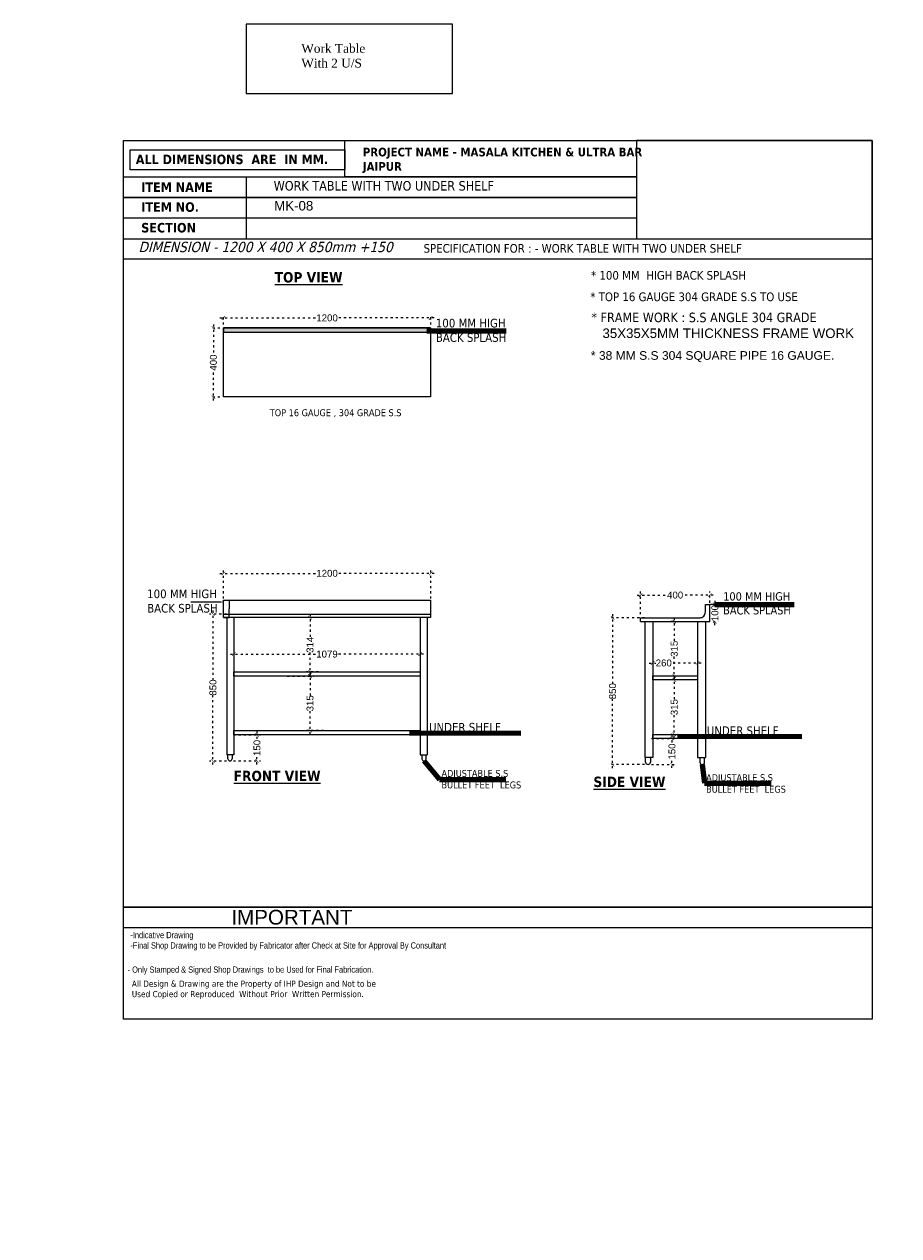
# Model space of a CAD drawing. Header units: millimetres. Extents: x 508219 to 745096, y 311341 to 352167.
# Tile 25 of 47: x 540200 to 545261, y 334196 to 341204. Entities that reach past the tile are written whole.
import ezdxf

# ---------------------------------------------------------------- set-up
doc = ezdxf.new("R2010")
doc.units = ezdxf.units.MM
doc.header["$PDMODE"] = 34
doc.linetypes.add('ACAD_ISO03W100', pattern=[30, 12, -18])
doc.layers.get('0').update_dxf_attribs({"color": 252})
doc.layers.add('A-Text', color=132, linetype='Continuous')
doc.layers.add('EQUIPMENT', color=103, linetype='Continuous')
doc.layers.add('Equipment Name', color=7, linetype='Continuous', lineweight=0)
doc.styles.add('arr-1', font='arial.ttf')
doc.styles.add('ro', font='romans.shx')
doc.styles.get("Standard").update_dxf_attribs({"font": 'arial.ttf'})
doc.styles.add('style1', font='txt.shx')
doc.styles.add('style12', font='BOOKOSI.TTF')
doc.dimstyles.new('DMI (AB)', dxfattribs={"dimtxt": 60, "dimasz": 40, "dimexe": 12, "dimexo": 25, "dimgap": 1, "dimtad": 0, "dimdec": 0, "dimtxsty": 'ro', "dimblk": 'OPEN30', "dimcen": 1, "dimadec": 0, "dimazin": 0, "dimtfac": 1, "dimtdec": 0, "dimtmove": 0, "dimatfit": 3, "dimldrblk": 'OPEN30', "dimfxl": 0, "dimlwd": 15, "dimlwe": 15, "dimarcsym": 0})
doc.dimstyles.new('ISO-25', dxfattribs={"dimtxt": 40, "dimasz": 20, "dimexe": 20, "dimexo": 20, "dimtad": 0, "dimdec": 0, "dimdsep": 46, "dimtxsty": 'Standard', "dimblk": 'ARCHTICK', "dimcen": 2.5, "dimdle": 20, "dimadec": 0, "dimazin": 0, "dimtfac": 1, "dimtdec": 0, "dimtmove": 0, "dimatfit": 3, "dimfxl": 0, "dimlwd": 5, "dimlwe": 5, "dimarcsym": 0})
doc.dimstyles.get("Standard").update_dxf_attribs({"dimtxt": 0.18, "dimasz": 0.18, "dimexe": 0.18, "dimexo": 0.0625, "dimgap": 0.09, "dimtad": 0, "dimtih": 1, "dimtoh": 1, "dimdec": 4, "dimzin": 0, "dimdsep": 46, "dimtxsty": 'Standard', "dimcen": 0.09, "dimadec": 0, "dimazin": 0, "dimtfac": 1, "dimtdec": 4, "dimtofl": 0, "dimtmove": 0, "dimatfit": 3, "dimfxl": 0, "dimtolj": 1, "dimtzin": 0, "dimarcsym": 0})

# ---------------------------------------------------------------- blocks, each defined once
blk = doc.blocks.new('_ArchTick')
at = {"color": 0, "linetype": 'ByBlock', "const_width": 0.15}
blk.add_lwpolyline([(-0.5, -0.5), (0.5, 0.5)], dxfattribs=at)
blk = doc.blocks.new('*D291')
at = {"color": 0, "linetype": 'ACAD_ISO03W100', "lineweight": 5, "transparency": 16777216}
for p, q in [((541332.9, 339446.6), (541274.8, 339446.6)), ((541294.8, 339466.6), (541294.8, 339292.2)), ((541294.8, 339026.6), (541294.8, 339201.1)), ((541332.9, 339046.6), (541274.8, 339046.6))]:
    blk.add_line(p, q, dxfattribs=at)
at = {"layer": 'DEFPOINTS', "color": 0, "transparency": 16777216}
for p in [(541352.9, 339446.6), (541294.8, 339046.6), (541352.9, 339046.6)]:
    blk.add_point(p, dxfattribs=at)
at = {"color": 0, "lineweight": 5, "transparency": 16777216, "xscale": 20, "yscale": 20, "zscale": 20}
for p, rotation in [((541294.8, 339446.6), 90), ((541294.8, 339046.6), 270)]:
    blk.add_blockref('_ArchTick', p, dxfattribs=dict(at, rotation=rotation))
at = {"color": 0, "transparency": 16777216, "insert": (541294.8, 339246.6), "char_height": 40, "attachment_point": 5, "rotation": 90}
blk.add_mtext('400', dxfattribs=at)
blk = doc.blocks.new('_Open30')
at = {"color": 0, "linetype": 'ByBlock', "lineweight": -2}
for p, q in [((-1, 0.27), (0, 0)), ((0, 0), (-1, -0.27)), ((0, 0), (-1, 0))]:
    blk.add_line(p, q, dxfattribs=at)
blk = doc.blocks.new('*D297')
at = {"color": 0, "linetype": 'ACAD_ISO03W100', "lineweight": 5, "transparency": 16777216}
for p, q in [((541352.9, 339466.6), (541352.9, 339524.8)), ((542552.6, 339466.6), (542552.6, 339524.8)), ((541332.9, 339504.8), (541894.3, 339504.8)), ((542572.6, 339504.8), (542011.1, 339504.8))]:
    blk.add_line(p, q, dxfattribs=at)
at = {"layer": 'DEFPOINTS', "color": 0, "transparency": 16777216}
for p in [(541352.9, 339504.8), (541352.9, 339446.6), (542552.6, 339446.6)]:
    blk.add_point(p, dxfattribs=at)
at = {"color": 0, "lineweight": 5, "transparency": 16777216, "xscale": 20, "yscale": 20, "zscale": 20, "rotation": 180}
blk.add_blockref('_ArchTick', (541352.9, 339504.8), dxfattribs=at)
at = {"color": 0, "lineweight": 5, "transparency": 16777216, "xscale": 20, "yscale": 20, "zscale": 20}
blk.add_blockref('_ArchTick', (542552.6, 339504.8), dxfattribs=at)
at = {"color": 0, "transparency": 16777216, "insert": (541952.7, 339504.8), "char_height": 40, "attachment_point": 5}
blk.add_mtext('1200', dxfattribs=at)
blk = doc.blocks.new('*D298')
at = {"color": 0, "linetype": 'ACAD_ISO03W100', "lineweight": 5, "transparency": 16777216}
for p, q in [((541370.9, 337791.9), (541272.4, 337791.9)), ((541292.4, 337811.9), (541292.4, 337411.7)), ((541292.4, 336921.9), (541292.4, 337322.1)), ((541370.9, 336941.9), (541272.4, 336941.9))]:
    blk.add_line(p, q, dxfattribs=at)
at = {"layer": 'DEFPOINTS', "color": 0, "transparency": 16777216}
for p in [(541292.4, 337791.9), (541390.9, 337791.9), (541390.9, 336941.9)]:
    blk.add_point(p, dxfattribs=at)
at = {"color": 0, "lineweight": 5, "transparency": 16777216, "xscale": 20, "yscale": 20, "zscale": 20}
for p, rotation in [((541292.4, 337791.9), 90), ((541292.4, 336941.9), 270)]:
    blk.add_blockref('_ArchTick', p, dxfattribs=dict(at, rotation=rotation))
at = {"color": 0, "transparency": 16777216, "insert": (541292.4, 337366.9), "char_height": 40, "attachment_point": 5, "rotation": 90}
blk.add_mtext('850', dxfattribs=at)
blk = doc.blocks.new('*D299')
at = {"color": 0, "lineweight": -2, "transparency": 16777216}
for p, q in [((541353, 337871.8), (541385.5, 337871.8)), ((541385.3, 337871.7), (541385.3, 337822)), ((541353, 337771.9), (541385.5, 337771.9)), ((541385.3, 337772.1), (541385.3, 337821.7))]:
    blk.add_line(p, q, dxfattribs=at)
at = {"color": 0, "transparency": 16777216}
for points in [[(541385.3, 337871.7), (541385.3, 337871.7), (541385.3, 337871.8)], [(541385.3, 337772.1), (541385.3, 337772.1), (541385.3, 337771.9)]]:
    blk.add_solid(points, dxfattribs=at)
at = {"layer": 'DEFPOINTS', "color": 0, "transparency": 16777216}
for p in [(541352.9, 337871.8), (541352.9, 337771.9), (541385.3, 337771.9)]:
    blk.add_point(p, dxfattribs=at)
at = {"color": 0, "transparency": 16777216, "insert": (541385.3, 337821.9), "char_height": 0.18, "attachment_point": 5}
blk.add_mtext('\\A1;99.9559', dxfattribs=at)
blk = doc.blocks.new('*D292')
at = {"color": 0, "linetype": 'ACAD_ISO03W100', "lineweight": 5, "transparency": 16777216}
for p, q in [((541352.9, 337791.9), (541352.9, 338047.6)), ((542552.6, 337791.9), (542552.6, 338047.6)), ((541332.9, 338027.6), (541894.3, 338027.6)), ((542572.6, 338027.6), (542011.1, 338027.6))]:
    blk.add_line(p, q, dxfattribs=at)
at = {"layer": 'DEFPOINTS', "color": 0, "transparency": 16777216}
for p in [(541352.9, 338027.6), (541352.9, 337771.9), (542552.6, 337771.9)]:
    blk.add_point(p, dxfattribs=at)
at = {"color": 0, "lineweight": 5, "transparency": 16777216, "xscale": 20, "yscale": 20, "zscale": 20, "rotation": 180}
blk.add_blockref('_ArchTick', (541352.9, 338027.6), dxfattribs=at)
at = {"color": 0, "lineweight": 5, "transparency": 16777216, "xscale": 20, "yscale": 20, "zscale": 20}
blk.add_blockref('_ArchTick', (542552.6, 338027.6), dxfattribs=at)
at = {"color": 0, "transparency": 16777216, "insert": (541952.7, 338027.6), "char_height": 40, "attachment_point": 5}
blk.add_mtext('1200', dxfattribs=at)
blk = doc.blocks.new('*D300')
at = {"color": 0, "linetype": 'ACAD_ISO03W100', "lineweight": 5, "transparency": 16777216}
for p, q in [((543790.1, 337770.7), (543585.1, 337770.7)), ((543605.1, 337790.7), (543605.1, 337390.7)), ((543605.1, 336901.1), (543605.1, 337301.1)), ((543790.1, 336921.1), (543585.1, 336921.1))]:
    blk.add_line(p, q, dxfattribs=at)
at = {"layer": 'DEFPOINTS', "color": 0, "transparency": 16777216}
for p in [(543605.1, 337770.7), (543810.1, 337770.7), (543810.1, 336921.1)]:
    blk.add_point(p, dxfattribs=at)
at = {"color": 0, "lineweight": 5, "transparency": 16777216, "xscale": 20, "yscale": 20, "zscale": 20}
for p, rotation in [((543605.1, 337770.7), 90), ((543605.1, 336921.1), 270)]:
    blk.add_blockref('_ArchTick', p, dxfattribs=dict(at, rotation=rotation))
at = {"color": 0, "transparency": 16777216, "insert": (543605.1, 337345.9), "char_height": 40, "attachment_point": 5, "rotation": 90}
blk.add_mtext('850', dxfattribs=at)
blk = doc.blocks.new('*D293')
at = {"color": 0, "linetype": 'ACAD_ISO03W100', "lineweight": 5, "transparency": 16777216}
for p, q in [((543747, 337901.7), (543921.5, 337901.7)), ((543767, 337790.7), (543767, 337921.7)), ((544187, 337901.7), (544012.6, 337901.7)), ((544167, 337767.6), (544167, 337921.7))]:
    blk.add_line(p, q, dxfattribs=at)
at = {"layer": 'DEFPOINTS', "color": 0, "transparency": 16777216}
for p in [(543767, 337901.7), (543767, 337770.7), (544167, 337747.6)]:
    blk.add_point(p, dxfattribs=at)
at = {"color": 0, "lineweight": 5, "transparency": 16777216, "xscale": 20, "yscale": 20, "zscale": 20, "rotation": 180}
blk.add_blockref('_ArchTick', (543767, 337901.7), dxfattribs=at)
at = {"color": 0, "lineweight": 5, "transparency": 16777216, "xscale": 20, "yscale": 20, "zscale": 20}
blk.add_blockref('_ArchTick', (544167, 337901.7), dxfattribs=at)
at = {"color": 0, "transparency": 16777216, "insert": (543967, 337901.7), "char_height": 40, "attachment_point": 5}
blk.add_mtext('400', dxfattribs=at)
blk = doc.blocks.new('*D294')
at = {"color": 0, "linetype": 'ACAD_ISO03W100', "lineweight": 5, "transparency": 16777216}
for p, q in [((544187, 337848), (544217.1, 337848)), ((544197.1, 337868), (544197.1, 337840.7)), ((544187, 337747.6), (544217.1, 337747.6)), ((544197.1, 337727.6), (544197.1, 337755))]:
    blk.add_line(p, q, dxfattribs=at)
at = {"layer": 'DEFPOINTS', "color": 0, "transparency": 16777216}
for p in [(544167, 337848), (544197.1, 337848), (544167, 337747.6)]:
    blk.add_point(p, dxfattribs=at)
at = {"color": 0, "lineweight": 5, "transparency": 16777216, "xscale": 20, "yscale": 20, "zscale": 20}
for p, rotation in [((544197.1, 337848), 90), ((544197.1, 337747.6), 270)]:
    blk.add_blockref('_ArchTick', p, dxfattribs=dict(at, rotation=rotation))
at = {"color": 0, "transparency": 16777216, "insert": (544197.1, 337797.8), "char_height": 40, "attachment_point": 5, "rotation": 90}
blk.add_mtext('100', dxfattribs=at)
blk = doc.blocks.new('*D301')
at = {"color": 0, "linetype": 'ACAD_ISO03W100', "lineweight": 5, "transparency": 16777216}
for p, q in [((541722.4, 337433.4), (541874.2, 337433.4)), ((541854.2, 337453.4), (541854.2, 337320.6)), ((541854.2, 337097.9), (541854.2, 337230.7)), ((541932.2, 337117.9), (541834.2, 337117.9))]:
    blk.add_line(p, q, dxfattribs=at)
at = {"layer": 'DEFPOINTS', "color": 0, "transparency": 16777216}
for p in [(541702.4, 337433.4), (541854.2, 337433.4), (541952.2, 337117.9)]:
    blk.add_point(p, dxfattribs=at)
at = {"color": 0, "lineweight": 5, "transparency": 16777216, "xscale": 20, "yscale": 20, "zscale": 20}
for p, rotation in [((541854.2, 337433.4), 90), ((541854.2, 337117.9), 270)]:
    blk.add_blockref('_ArchTick', p, dxfattribs=dict(at, rotation=rotation))
at = {"color": 0, "transparency": 16777216, "insert": (541854.2, 337275.6), "char_height": 40, "attachment_point": 5, "rotation": 90}
blk.add_mtext('315', dxfattribs=at)
blk = doc.blocks.new('*D302')
at = {"color": 0, "linetype": 'ACAD_ISO03W100', "lineweight": 5, "transparency": 16777216}
for p, q in [((541932.2, 337771.9), (541834.2, 337771.9)), ((541854.2, 337791.9), (541854.2, 337659.3)), ((541854.2, 337437.4), (541854.2, 337569.9)), ((541901.7, 337457.4), (541834.2, 337457.4))]:
    blk.add_line(p, q, dxfattribs=at)
at = {"layer": 'DEFPOINTS', "color": 0, "transparency": 16777216}
for p in [(541854.2, 337771.9), (541952.2, 337771.9), (541921.7, 337457.4)]:
    blk.add_point(p, dxfattribs=at)
at = {"color": 0, "lineweight": 5, "transparency": 16777216, "xscale": 20, "yscale": 20, "zscale": 20}
for p, rotation in [((541854.2, 337771.9), 90), ((541854.2, 337457.4), 270)]:
    blk.add_blockref('_ArchTick', p, dxfattribs=dict(at, rotation=rotation))
at = {"color": 0, "transparency": 16777216, "insert": (541854.2, 337614.6), "char_height": 40, "attachment_point": 5, "rotation": 90}
blk.add_mtext('314', dxfattribs=at)
blk = doc.blocks.new('*D303')
at = {"color": 0, "linetype": 'ACAD_ISO03W100', "lineweight": 5, "transparency": 16777216}
for p, q in [((543962, 337768.6), (543962, 337636.2)), ((543947.1, 337748.6), (543942, 337748.6)), ((543962, 337413.9), (543962, 337546.3))]:
    blk.add_line(p, q, dxfattribs=at)
at = {"layer": 'DEFPOINTS', "color": 0, "transparency": 16777216}
for p in [(543962, 337748.6), (543967.1, 337748.6), (543962, 337433.9)]:
    blk.add_point(p, dxfattribs=at)
at = {"color": 0, "lineweight": 5, "transparency": 16777216, "xscale": 20, "yscale": 20, "zscale": 20}
for p, rotation in [((543962, 337748.6), 90), ((543962, 337433.9), 270)]:
    blk.add_blockref('_ArchTick', p, dxfattribs=dict(at, rotation=rotation))
at = {"color": 0, "transparency": 16777216, "insert": (543962, 337591.2), "char_height": 40, "attachment_point": 5, "rotation": 90}
blk.add_mtext('315', dxfattribs=at)
blk = doc.blocks.new('*D304')
at = {"color": 0, "linetype": 'ACAD_ISO03W100', "lineweight": 5, "transparency": 16777216}
for p, q in [((543962, 337430.9), (543962, 337298.4)), ((543962, 337076.1), (543962, 337208.5)), ((543947.1, 337096.1), (543942, 337096.1))]:
    blk.add_line(p, q, dxfattribs=at)
at = {"layer": 'DEFPOINTS', "color": 0, "transparency": 16777216}
for p in [(543962, 337410.9), (543962, 337096.1), (543967.1, 337096.1)]:
    blk.add_point(p, dxfattribs=at)
at = {"color": 0, "lineweight": 5, "transparency": 16777216, "xscale": 20, "yscale": 20, "zscale": 20}
for p, rotation in [((543962, 337410.9), 90), ((543962, 337096.1), 270)]:
    blk.add_blockref('_ArchTick', p, dxfattribs=dict(at, rotation=rotation))
at = {"color": 0, "transparency": 16777216, "insert": (543962, 337253.5), "char_height": 40, "attachment_point": 5, "rotation": 90}
blk.add_mtext('315', dxfattribs=at)
blk = doc.blocks.new('*D295')
at = {"color": 0, "linetype": 'ACAD_ISO03W100', "lineweight": 5, "transparency": 16777216}
for p, q in [((543830.1, 337072.1), (543968.9, 337072.1)), ((543948.9, 337092.1), (543948.9, 337040)), ((543830.1, 336922.1), (543968.9, 336922.1)), ((543948.9, 336902.1), (543948.9, 336954.3))]:
    blk.add_line(p, q, dxfattribs=at)
at = {"layer": 'DEFPOINTS', "color": 0, "transparency": 16777216}
for p in [(543810.1, 337072.1), (543948.9, 337072.1), (543810.1, 336922.1)]:
    blk.add_point(p, dxfattribs=at)
at = {"color": 0, "lineweight": 5, "transparency": 16777216, "xscale": 20, "yscale": 20, "zscale": 20}
for p, rotation in [((543948.9, 337072.1), 90), ((543948.9, 336922.1), 270)]:
    blk.add_blockref('_ArchTick', p, dxfattribs=dict(at, rotation=rotation))
at = {"color": 0, "transparency": 16777216, "insert": (543948.9, 336997.1), "char_height": 40, "attachment_point": 5, "rotation": 90}
blk.add_mtext('150', dxfattribs=at)
blk = doc.blocks.new('*D296')
at = {"color": 0, "linetype": 'ACAD_ISO03W100', "lineweight": 5, "transparency": 16777216}
for p, q in [((541410.9, 337092.9), (541567.1, 337092.9)), ((541547.1, 337112.9), (541547.1, 337060.8)), ((541410.9, 336942.9), (541567.1, 336942.9)), ((541547.1, 336922.9), (541547.1, 336975))]:
    blk.add_line(p, q, dxfattribs=at)
at = {"layer": 'DEFPOINTS', "color": 0, "transparency": 16777216}
for p in [(541390.9, 337092.9), (541547.1, 337092.9), (541390.9, 336942.9)]:
    blk.add_point(p, dxfattribs=at)
at = {"color": 0, "lineweight": 5, "transparency": 16777216, "xscale": 20, "yscale": 20, "zscale": 20}
for p, rotation in [((541547.1, 337092.9), 90), ((541547.1, 336942.9), 270)]:
    blk.add_blockref('_ArchTick', p, dxfattribs=dict(at, rotation=rotation))
at = {"color": 0, "transparency": 16777216, "insert": (541547.1, 337017.9), "char_height": 40, "attachment_point": 5, "rotation": 90}
blk.add_mtext('150', dxfattribs=at)
blk = doc.blocks.new('*D305')
at = {"color": 0, "linetype": 'ACAD_ISO03W100', "lineweight": 5, "transparency": 16777216}
for p, q in [((541392.9, 337560.3), (541893.7, 337560.3)), ((541412.9, 337557.4), (541412.9, 337540.3)), ((542511.6, 337560.3), (542010.7, 337560.3)), ((542491.6, 337557.4), (542491.6, 337540.3))]:
    blk.add_line(p, q, dxfattribs=at)
at = {"layer": 'DEFPOINTS', "color": 0, "transparency": 16777216}
for p in [(541412.9, 337577.4), (541412.9, 337560.3), (542491.6, 337577.4)]:
    blk.add_point(p, dxfattribs=at)
at = {"color": 0, "lineweight": 5, "transparency": 16777216, "xscale": 20, "yscale": 20, "zscale": 20, "rotation": 180}
blk.add_blockref('_ArchTick', (541412.9, 337560.3), dxfattribs=at)
at = {"color": 0, "lineweight": 5, "transparency": 16777216, "xscale": 20, "yscale": 20, "zscale": 20}
blk.add_blockref('_ArchTick', (542491.6, 337560.3), dxfattribs=at)
at = {"color": 0, "transparency": 16777216, "insert": (541952.2, 337560.3), "char_height": 40, "attachment_point": 5}
blk.add_mtext('1079', dxfattribs=at)
blk = doc.blocks.new('*D306')
at = {"color": 0, "linetype": 'ACAD_ISO03W100', "lineweight": 5, "transparency": 16777216}
for p, q in [((543817.2, 337509), (543856.1, 337509)), ((543837.2, 337540.3), (543837.2, 337489)), ((544116.9, 337509), (543946.3, 337509)), ((544096.9, 337540.3), (544096.9, 337489))]:
    blk.add_line(p, q, dxfattribs=at)
at = {"layer": 'DEFPOINTS', "color": 0, "transparency": 16777216}
for p in [(543837.2, 337560.3), (544096.9, 337560.3), (543837.2, 337509)]:
    blk.add_point(p, dxfattribs=at)
at = {"color": 0, "lineweight": 5, "transparency": 16777216, "xscale": 20, "yscale": 20, "zscale": 20, "rotation": 180}
blk.add_blockref('_ArchTick', (543837.2, 337509), dxfattribs=at)
at = {"color": 0, "lineweight": 5, "transparency": 16777216, "xscale": 20, "yscale": 20, "zscale": 20}
blk.add_blockref('_ArchTick', (544096.9, 337509), dxfattribs=at)
at = {"color": 0, "transparency": 16777216, "insert": (543901.2, 337509), "char_height": 40, "attachment_point": 5}
blk.add_mtext('260', dxfattribs=at)

msp = doc.modelspace()

# ---------------------------------------------------------------- hatches: boundary and pattern name
at = {"linetype": 'ByBlock'}
h = msp.add_hatch(color=6, dxfattribs=at)
h.dxf.hatch_style = 1
h.paths.add_polyline_path([(541352.85525, 339446.84818), (541352.92978, 339422.07247), (542551.5711, 339422.16371), (542551.5711, 339447.30609)])

# ---------------------------------------------------------------- linework, layer by layer
at = {"color": 5, "linetype": 'ByBlock'}
for p, q in [((541485.10494, 340321.2045), (541485.10494, 339963.30705)), ((545106.86337, 336096.57597), (540773.78483, 336096.57597)), ((542084.37993, 335977.27682), (540773.7855, 335977.27682))]:
    msp.add_line(p, q, dxfattribs=at)
at = {"color": 6, "linetype": 'ByBlock'}
for p, q in [((544142.01794, 337804.656), (544142.01794, 337847.03288)), ((544167.01794, 337747.59428), (544167.01794, 337847.03288)), ((543767.01794, 337770.6712), (544111.74144, 337770.6712)), ((543767.01794, 337748.59428), (544167.01794, 337748.59428)), ((541412.87363, 336977.27974), (541372.88622, 336977.27974)), ((542491.58998, 336977.27974), (542531.57739, 336977.27974)), ((543837.24871, 336961.82505), (543791.09486, 336961.82505)), ((544096.86409, 336961.82505), (544143.01794, 336961.82505))]:
    msp.add_line(p, q, dxfattribs=at)
at = {"color": 6}
for p, q in [((544142.01794, 337847.03288), (544167.01794, 337847.03288)), ((544197.01794, 337847.03288), (544172.01794, 337847.03288))]:
    msp.add_line(p, q, dxfattribs=at)
at = {"color": 5, "linetype": 'ByBlock'}
for points in [[(540773.78415, 340531.34018), (545106.86337, 340531.34018), (545106.86337, 335449.59525), (540773.78415, 335449.59525)], [(540773.78415, 340531.34018), (545106.86337, 340531.34018), (545106.86337, 335449.59525), (540773.78415, 335449.59525)], [(540773.78415, 340531.34018), (545106.86337, 340531.34018), (545106.86337, 335449.59525), (540773.78415, 335449.59525)], [(540773.78415, 340531.34018), (545106.86337, 340531.34018), (545106.86337, 335449.59525), (540773.78415, 335449.59525)], [(540773.78415, 340531.34018), (545106.86337, 340531.34018), (545106.86337, 335449.59525), (540773.78415, 335449.59525)], [(542056.09856, 340531.34018), (543743.48699, 340531.33912), (543743.48699, 340321.2045), (542055.47164, 340321.2045)], [(545106.86337, 340531.33912), (543743.48699, 340531.33912), (543743.48699, 339963.30636), (545106.86337, 339963.30636)], [(542055.47164, 340360.99376), (540812.35846, 340360.99376), (540812.35846, 340477.18589), (542055.47164, 340477.18589)], [(540773.78415, 340321.2045), (543743.48699, 340321.2045), (543743.48699, 340201.90535), (540773.78415, 340201.90535)], [(540773.78415, 340201.90535), (543743.48699, 340201.90535), (543743.48699, 340082.6062), (540773.78415, 340082.6062)], [(540773.78415, 339963.30705), (545106.86472, 339963.30705), (545106.86472, 339844.0079), (540773.78415, 339844.0079)], [(540773.7855, 336096.57597), (545106.86337, 336096.57597), (545106.86337, 335977.27682), (540773.7855, 335977.27682)]]:
    msp.add_lwpolyline(points, close=True, dxfattribs=at)
at = {"color": 6}
for points in [[(541352.85525, 339446.84818), (541352.92978, 339422.07247), (542551.5711, 339422.16371), (542551.5711, 339447.30609)], [(542551.5711, 339446.64401), (542551.5711, 339047.64401), (541352.89251, 339047.64401), (541352.89251, 339446.64401)]]:
    msp.add_lwpolyline(points, close=True, dxfattribs=at)
at = {"color": 6, "linetype": 'ByBlock'}
for points in [[(541338.59663, 337861.65205), (541164.37234, 337861.65205)], [(541352.89251, 337771.87937), (541352.89251, 337871.83531), (542551.34021, 337871.83531), (542551.80198, 337771.87937)], [(541352.89251, 337791.87307), (542551.5711, 337791.87307), (542551.5711, 337771.87937), (541352.89251, 337771.87937)], [(541372.88622, 337771.87937), (541372.88622, 336977.27974)], [(541412.87363, 337771.87937), (541412.87363, 336977.27974)], [(542491.58998, 337771.87937), (542491.58998, 336977.27974)], [(542531.57739, 337771.87937), (542531.57739, 336977.27974)], [(543767.01794, 337748.59428), (543767.01794, 337770.6712)], [(543791.09486, 337747.59428), (543791.09486, 336961.82505)], [(543837.24871, 337747.59428), (543837.24871, 336961.82505)], [(544096.86409, 337747.59428), (544096.86409, 336961.82505)], [(544143.01794, 337747.59428), (544143.01794, 336961.82505)], [(541378.90647, 336954.88679), (541378.90647, 336977.27974)], [(541402.89892, 336977.27974), (541402.89892, 336954.88679)], [(542501.56469, 336977.27974), (542501.56469, 336954.88679)], [(542525.55713, 336954.88679), (542525.55713, 336977.27974)], [(543796.26991, 336935.97889), (543796.26991, 336961.82505)], [(543823.96222, 336961.82505), (543823.96222, 336935.97889)], [(544110.15058, 336961.82505), (544110.15058, 336935.97889)], [(544137.84288, 336935.97889), (544137.84288, 336961.82505)]]:
    msp.add_lwpolyline(points, dxfattribs=at)
for points in [[(541412.87363, 337457.38497), (542491.58998, 337457.38497), (542491.58998, 337432.38497), (541412.87363, 337432.38497)], [(543837.24871, 337433.86351), (544096.86409, 337433.86351), (544096.86409, 337410.86351), (543837.24871, 337410.86351)], [(541412.87363, 337117.89057), (542491.58998, 337117.89057), (542491.58998, 337092.89057), (541412.87363, 337092.89057)], [(543837.24871, 337096.13274), (544096.86409, 337096.13274), (544096.86409, 337072.13274), (543837.24871, 337072.13274)]]:
    msp.add_lwpolyline(points, close=True, dxfattribs=at)
for centre, radius, start, end in [((544109.12916, 337803.5747), 32.90654, 269.220119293, 1.883079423), ((541390.9027, 336954.88679), 11.99622, 180, 0), ((542513.56091, 336954.88679), 11.99622, 180, 0), ((543810.11607, 336935.97889), 13.84615, 180, 0), ((544123.99673, 336935.97889), 13.84615, 180, 0)]:
    msp.add_arc(centre, radius, start, end, dxfattribs=at)
msp.add_solid([(541338.59663, 337864.65205), (541356.59663, 337861.65205), (541338.59663, 337858.65205)], dxfattribs=at)
at = {"layer": 'EQUIPMENT'}
msp.add_lwpolyline([(541483.58618, 340803.73706), (542679.4192, 340803.73706), (542679.4192, 341203.60557), (541483.58618, 341203.60557)], close=True, dxfattribs=at)

# ---------------------------------------------------------------- texts
at = {"color": 6, "linetype": 'ByBlock'}
msp.add_text('MK-08', height=55, dxfattribs=at).set_placement((541646.68561, 340126.19198))
at = {"color": 5, "linetype": 'ByBlock', "attachment_point": 1, "style": 'style1'}
for s, insert, char_height, width in [('{\\fTahoma|b1|i0|c0|p34;ALL DIMENSIONS  ARE  IN MM.}', (540845.83701, 340449.33453), 55, 1687.9906964), ('{\\fTahoma|b1|i0|c0|p34;PROJECT NAME - MASALA KITCHEN & ULTRA BAR JAIPUR }', (542159.63194, 340489.35312), 50, 1687.9906964), ('{\\fTahoma|b1|i0|c0|p34;ITEM NAME}', (540877.33816, 340289.11276), 55, 1687.9906964), ('{\\fTahoma|b1|i0|c0|p34;ITEM NO. }', (540877.33816, 340173.68924), 55, 1687.9906964), ('{\\fTahoma|b1|i0|c0|p34;SECTION }', (540877.33816, 340054.16394), 55, 1687.9906964), ('{\\fTechnic|b0|i0|c2|p2;-Indicative Drawing\\P-Final Shop Drawing to be Provided by Fabricator after Check at Site for Approval By Consultant}', (540814.35469, 335953.46136), 36, 1767.0827901), ('{\\fTahoma|b0|i0|c0|p34;\\H1.44x;All Design & Drawing are the Property of IHP Design and Not to be Used Copied or Reproduced  Without Prior  Written Permission\\fTahoma|b1|i0|c0|p34;\\H0.69444x;. }', (540822.78083, 335672.29013), 25, 1481.3261794)]:
    msp.add_mtext(s, dxfattribs=dict(at, insert=insert, char_height=char_height, width=width))
at = {"color": 6, "linetype": 'ByBlock', "attachment_point": 1}
for s, width, insert, char_height in [('{\\fTahoma|b0|i0|c0|p34;WORK TABLE WITH TWO UNDER SHELF}', 2586.4353415, (541643.81034, 340296.65814), 55), ('{\\fTahoma|b1|i0|c0|p34;\\LTOP VIEW}', 1232.4782607, (541649.77487, 339769.81468), 60), ('{\\fTahoma|b1|i0|c0|p34;\\LFRONT VIEW}', 1232.4782607, (541412.43156, 336885.97669), 60), ('{\\fTahoma|b1|i0|c0|p34;\\LSIDE VIEW}', 1232.4782607, (543494.38953, 336851.79888), 60)]:
    msp.add_mtext_dynamic_manual_height_columns(s, width=width, gutter_width=1, heights=[0], dxfattribs=dict(at, insert=insert, char_height=char_height))
at = {"color": 6, "linetype": 'ByBlock', "attachment_point": 1, "style": 'style1'}
for s, insert, char_height, width in [('{\\fTahoma|b0|i1|c0|p34;DIMENSION - 1200 X 400 X 850mm +150}', (540861.21531, 339945.3474), 60, 1857.4846233), ('{\\fTahoma|b0|i0|c0|p34;SPECIFICATION FOR : - WORK TABLE WITH TWO UNDER SHELF}', (542511.29069, 339932.27047), 50, 3378.6553472), ('{\\fTahoma|b0|i0|c0|p34;* 100 MM  HIGH BACK SPLASH}', (543480.74672, 339776.21757), 50, 1528.9850485), ('{\\fTahoma|b0|i0|c0|p34;* TOP 16 GAUGE 304 GRADE S.S TO USE}', (543476.58326, 339652.05744), 50, 1528.9850485), ('{\\fTahoma|b0|i0|c0|p34;* FRAME WORK : S.S ANGLE 304 GRADE\\P\\fArial|b0|i0|c0|p34;   35X35X5MM THICKNESS FRAME WORK}', (543482.38706, 339535.46943), 55, 1687.9906964), ('{\\fTahoma|b0|i0|c0|p34;100 MM HIGH   \\PBACK SPLASH}', (542582.3022, 339499.88482), 50, 603.1938318), ('{\\fTahoma|b0|i0|c0|p34;TOP 16 GAUGE , 304 GRADE S.S ^I}', (541621.09271, 338976.66471), 40, 1448.5180947), ('{\\fTahoma|b0|i0|c0|p34;100 MM HIGH   \\PBACK SPLASH}', (540911.59094, 337934.02566), 50, 603.1938318), ('{\\fTahoma|b0|i0|c0|p34;100 MM HIGH \\PBACK SPLASH}', (544245.17075, 337918.19327), 48, 509.4351681), ('{\\fTahoma|b0|i0|c0|p34; UNDER SHELF  }', (542524.24538, 337162.247), 50, 1129.8297879), ('{\\fTahoma|b0|i0|c0|p34; UNDER SHELF }', (544131.78175, 337142.41962), 50, 1129.8297879), ('{\\fTahoma|b0|i0|c0|p34;ADJUSTABLE S.S \\PBULLET FEET  LEGS}', (542614.95431, 336890.38647), 40, 850.4920856), ('{\\fTahoma|b0|i0|c0|p34;ADJUSTABLE S.S \\PBULLET FEET  LEGS}', (544146.49607, 336865.7483), 40, 850.4920856)]:
    msp.add_mtext(s, dxfattribs=dict(at, insert=insert, char_height=char_height, width=width))
at = {"color": 6, "linetype": 'ByBlock', "insert": (543479.29479, 339312.69428), "char_height": 50, "width": 3529.6939045, "attachment_point": 1}
msp.add_mtext('* 38 MM S.S 304 SQUARE PIPE 16 GAUGE.', dxfattribs=at)
at = {"color": 5, "linetype": 'ByBlock', "attachment_point": 1}
for s, insert, char_height, width in [('IMPORTANT', (541398.95781, 336081.30198), 85.16604, 1210.3048439), ('{\\fTechnic|b0|i0|c2|p2;- Only Stamped & Signed Shop Drawings  to be Used for Final Fabrication.}', (540798.41685, 335753.80974), 36, 1988.238406)]:
    msp.add_mtext(s, dxfattribs=dict(at, insert=insert, char_height=char_height, width=width))
at = {"layer": 'A-Text', "ltscale": 222, "char_height": 120, "width": 1008.8776029, "attachment_point": 1, "style": 'arr-1'}
for s, insert in [('\\pi193.7976;1200MM \\P\\pi30.20961;WIDE AISLE', (518533.21097, 339110.07033)), ('\\pi193.7976;1500MM \\P\\pi30.20961;WIDE AISLE', (523601.86863, 336398.14839))]:
    msp.add_mtext(s, dxfattribs=dict(at, insert=insert))
at = {"layer": 'A-Text', "char_height": 120, "width": 4245.2306591, "attachment_point": 1, "style": 'arr-1'}
for insert in [(521802.49975, 334763.48427), (512978.14476, 334516.2062)]:
    msp.add_mtext('\\pi1613.96594;ENTRY  EXIT', dxfattribs=dict(at, insert=insert))
at = {"layer": 'Equipment Name', "color": 0, "insert": (541803.54681, 341089.27573), "char_height": 51, "width": 846.0578955, "attachment_point": 1, "style": 'style12'}
msp.add_mtext('Work Table\\PWith 2 U/S', dxfattribs=at)

# ---------------------------------------------------------------- dimensions: what is measured, and where the dimension line sits
at = {"color": 6}
for base, p1, p2, picture, middle in [((541352.89251, 339504.78176), (542552.5711, 339446.64401), (541352.89251, 339446.64401), '*D297', (541952.7318, 339504.78176)), ((541352.89251, 338027.63627), (542552.5711, 337771.87937), (541352.89251, 337771.87937), '*D292', (541952.7318, 338027.63627)), ((543767.01794, 337901.65336), (544167.01794, 337747.59428), (543767.01794, 337770.6712), '*D293', (543967.01794, 337901.65336))]:
    dim = msp.add_linear_dim(base=base, p1=p1, p2=p2, dimstyle='ISO-25', override={"dimtmove": 1}, dxfattribs=at)
    dim.commit()
    dim.dimension.update_dxf_attribs({"geometry": picture, "text_midpoint": middle})
for base, p1, p2, picture, middle in [((541294.81476, 339046.64401), (541352.89251, 339446.64401), (541352.89251, 339046.64401), '*D291', (541294.81476, 339246.64401)), ((544197.1069, 337848.03288), (544167.01794, 337747.59428), (544167.01794, 337848.03288), '*D294', (544197.1069, 337797.81358)), ((541292.4026, 337791.87307), (541390.9027, 336941.89057), (541390.9027, 337791.87307), '*D298', (541292.4026, 337366.88182)), ((541854.1811, 337771.87937), (541921.72813, 337457.38497), (541952.2318, 337771.87937), '*D302', (541854.1811, 337614.63217)), ((543605.14564, 337770.6712), (543810.11607, 336921.13274), (543810.11607, 337770.6712), '*D300', (543605.14564, 337345.90197)), ((543961.95793, 337748.59428), (543961.95793, 337433.86351), (543967.0564, 337748.59428), '*D303', (543961.95793, 337591.22889)), ((541854.1811, 337433.38497), (541952.2318, 337117.89057), (541702.39251, 337433.38497), '*D301', (541854.1811, 337275.63777)), ((543961.95793, 337096.13274), (543961.95793, 337410.86351), (543967.0564, 337096.13274), '*D304', (543961.95793, 337253.49812))]:
    dim = msp.add_linear_dim(base=base, p1=p1, p2=p2, angle=90, dimstyle='ISO-25', override={"dimtmove": 1}, dxfattribs=at)
    dim.commit()
    dim.dimension.update_dxf_attribs({"geometry": picture, "text_midpoint": middle})
dim = msp.add_linear_dim(base=(541385.31519, 337771.87937), p1=(541352.89251, 337871.83531), p2=(541352.89251, 337771.87937), angle=90, dimstyle='Standard', dxfattribs=at)
dim.commit()
dim.dimension.update_dxf_attribs({"geometry": '*D299', "text_midpoint": (541385.31519, 337821.85734)})
for base, p1, p2, picture, middle in [((541412.87363, 337560.25177), (542491.58998, 337577.44934), (541412.87363, 337577.44934), '*D305', (541952.2318, 337560.25177)), ((543837.24871, 337508.95343), (544096.86409, 337560.25177), (543837.24871, 337560.25177), '*D306', (543901.20673, 337508.95343))]:
    dim = msp.add_linear_dim(base=base, p1=p1, p2=p2, dimstyle='ISO-25', override={"dimtmove": 1}, dxfattribs=at)
    dim.commit()
    dim.dimension.update_dxf_attribs({"geometry": picture, "text_midpoint": middle, "dimtype": 160})
for base, p1, p2, picture, middle in [((541547.06247, 337092.89057), (541390.9027, 336942.89057), (541390.9027, 337092.89057), '*D296', (541547.06247, 337017.89057)), ((543948.89494, 337072.13274), (543810.11607, 336922.13274), (543810.11607, 337072.13274), '*D295', (543948.89494, 336997.13274))]:
    dim = msp.add_linear_dim(base=base, p1=p1, p2=p2, angle=90, dimstyle='ISO-25', override={"dimtmove": 1}, dxfattribs=at)
    dim.commit()
    dim.dimension.update_dxf_attribs({"geometry": picture, "text_midpoint": middle, "dimtype": 160})

# ---------------------------------------------------------------- leaders
at = {"color": 6, "linetype": 'ByBlock'}
for points, dimstyle, override in [([(542529.18142, 339430.13332), (542989.52352, 339430.13332)], 'DMI (AB)', {"dimasz": 25, "dimgap": 1, "dimtad": 0, "dimclrd": 6, "dimlwd": 65535}), ([(544196.54355, 337847.34858), (544656.88564, 337847.34858)], 'DMI (AB)', {"dimasz": 25, "dimgap": 1, "dimtad": 0, "dimclrd": 6, "dimlwd": 65535}), ([(542430.72252, 337105.39616), (543074.88466, 337103.62939)], 'Standard', {"dimasz": 25, "dimexe": 0, "dimexo": 0, "dimgap": 25, "dimtad": 0, "dimclrd": 6, "dimclre": 0, "dimfxl": 0, "dimlwd": 65535, "dimarcsym": 1}), ([(543981.0057, 337085.79894), (544700.03551, 337083.77102)], 'Standard', {"dimasz": 25, "dimexe": 0, "dimexo": 0, "dimgap": 25, "dimtad": 0, "dimclrd": 6, "dimclre": 0, "dimfxl": 0, "dimlwd": 65535, "dimarcsym": 1}), ([(542512.39899, 336943.92607), (542603.32647, 336835.2097), (542988.23172, 336835.2097)], 'DMI (AB)', {"dimasz": 25, "dimgap": 1, "dimtad": 0, "dimclrd": 6, "dimlwd": 65535}), ([(544122.85078, 336922.56514), (544137.77826, 336813.84877), (544522.68351, 336813.84877)], 'DMI (AB)', {"dimasz": 25, "dimgap": 1, "dimtad": 0, "dimclrd": 6, "dimlwd": 65535})]:
    msp.add_leader(points, dimstyle=dimstyle, override=override, dxfattribs=at)

doc.saveas('drawing.dxf')
